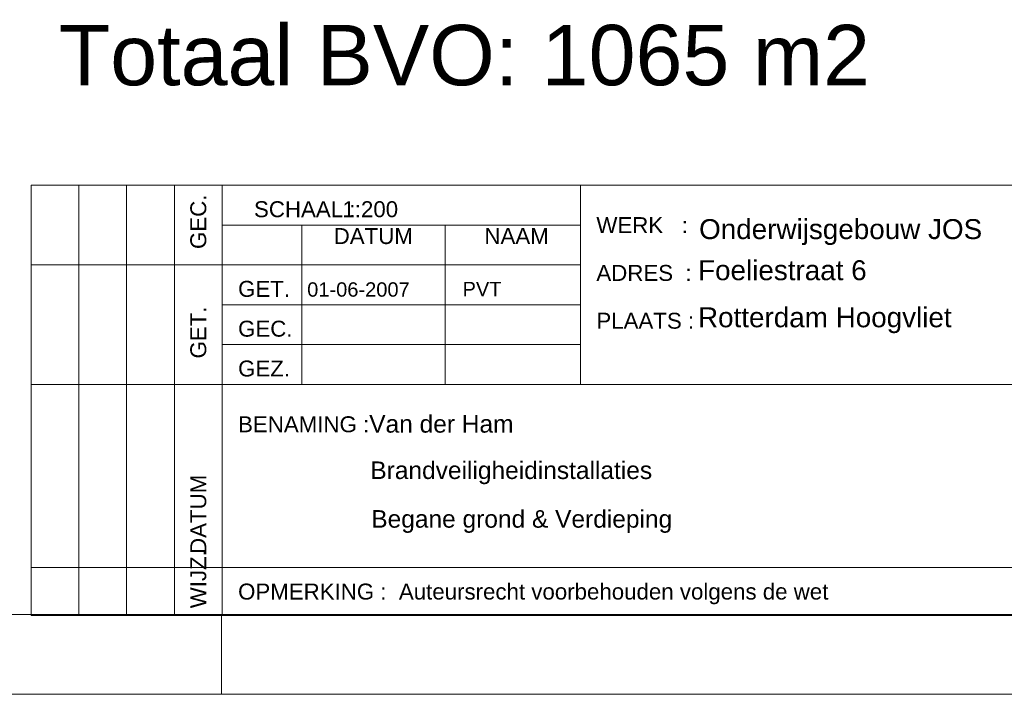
# Model space of a CAD drawing. Header units: millimetres. Extents: x 0 to 84100, y 0 to 59400.
# Tile 6 of 11: x 60567 to 72933, y 0 to 8469. Entities that reach past the tile are written whole.
import ezdxf

# ---------------------------------------------------------------- set-up
doc = ezdxf.new("R2010")
doc.units = ezdxf.units.MM
doc.header["$LTSCALE"] = 1016
doc.layers.add('Plattegronden', color=7, linetype='Continuous')
doc.styles.add('@Arial Unicode MS', font='@Arial Unicode MS')
doc.styles.add('Arial', font='Arial')

# ---------------------------------------------------------------- blocks, each defined once
blk = doc.blocks.new('Groep-3')
at = {"color": 255, "linetype": 'Continuous', "lineweight": 0}
for p, q in [((-43769, -28700), (38331, -28700)), ((18331, -29700), (18331, -28700)), ((-44769, -29700), (39331, -29700))]:
    blk.add_line(p, q, dxfattribs=at)
blk = doc.blocks.new('Groep-4')
at = {"color": 255, "linetype": 'Continuous', "lineweight": 0}
for p, q in [((15941, -23310), (18641, -23310)), ((15941, -28710), (15941, -23310)), ((16541, -28710), (16541, -23310)), ((17141, -28710), (17141, -23310)), ((17741, -28710), (17741, -23310)), ((18341, -28710), (18341, -23310)), ((18341, -23310), (38341, -23310)), ((22841, -23310), (22841, -25810)), ((18341, -23810), (22841, -23810)), ((19341, -25810), (19341, -23810)), ((21141, -25810), (21141, -23810)), ((18341, -24310), (15941, -24310)), ((18341, -24310), (22841, -24310)), ((18341, -24810), (22841, -24810)), ((18341, -25310), (22841, -25310)), ((18341, -25810), (15941, -25810)), ((18341, -25810), (38341, -25810)), ((30841, -28110), (15941, -28110)), ((18341, -28710), (15941, -28710)), ((38341, -28710), (18341, -28710))]:
    blk.add_line(p, q, dxfattribs=at)
at = {"color": 255, "char_height": 200.2, "attachment_point": 1, "rotation": 90, "line_spacing_factor": 0.966482, "style": 'Arial'}
for s, insert in [('GEC.', (17941, -24110)), ('GET.', (17941, -25484)), ('DATUM', (17941, -27938)), ('WIJZ.', (17941, -28620))]:
    blk.add_mtext(s, dxfattribs=dict(at, insert=insert))
at = {"color": 255, "line_spacing_factor": 0.966482, "style": 'Arial'}
for s, insert, char_height, attachment_point in [('SCHAAL :', (18741, -23510), 200.2, 1), ('WERK   :', (23041, -23710), 200.2, 1), ('DATUM', (20239, -23847), 200.2, 2), ('NAAM', (22039, -23847), 200.2, 2), ('ADRES  :', (23041, -24310), 200.2, 1), ('GET.', (18541, -24510), 200.2, 1), ('PLAATS :', (23041, -24910), 200.2, 1), ('GEC.', (18541, -25010), 200.2, 1), ('GEZ.', (18541, -25510), 200.2, 1), ('BENAMING :', (18541, -26210), 200.2, 1), ('OPMERKING :  Auteursrecht voorbehouden volgens de wet', (18541, -28310), 200.18, 1)]:
    blk.add_mtext(s, dxfattribs=dict(at, insert=insert, char_height=char_height, attachment_point=attachment_point))

msp = doc.modelspace()

# ---------------------------------------------------------------- block references
at = {"layer": 'Plattegronden', "color": 255}
for name in ['Groep-3', 'Groep-4']:
    msp.add_blockref(name, (44769, 29700), dxfattribs=at)

# ---------------------------------------------------------------- texts
at = {"layer": 'Plattegronden', "color": 17, "insert": (61057, 8404), "char_height": 758.61, "attachment_point": 1, "line_spacing_factor": 1.126161, "style": '@Arial Unicode MS'}
msp.add_mtext('Totaal BVO: 1065 m2 ', dxfattribs=at)
at = {"layer": 'Plattegronden', "color": 255, "line_spacing_factor": 0.966482, "style": 'Arial'}
for s, insert, char_height, attachment_point in [('1:200', (64620, 6190), 200.2, 1), ('Onderwijsgebouw JOS', (69100, 5965), 250.23, 1), ('Foeliestraat 6', (69087, 5449), 250.23, 1), ('PVT', (66129, 5088), 180.2, 4), ('01-06-2007', (64178, 5172), 180.2, 1), ('Rotterdam Hoogvliet', (69086, 4858), 250.23, 1), ('Van der Ham', (64957, 3505), 220.2, 1), ('Brandveiligheidinstallaties', (64971, 2923), 220.2, 1), ('Begane grond & Verdieping', (64983, 2312), 220.2, 1)]:
    msp.add_mtext(s, dxfattribs=dict(at, insert=insert, char_height=char_height, attachment_point=attachment_point))

doc.saveas('drawing.dxf')
